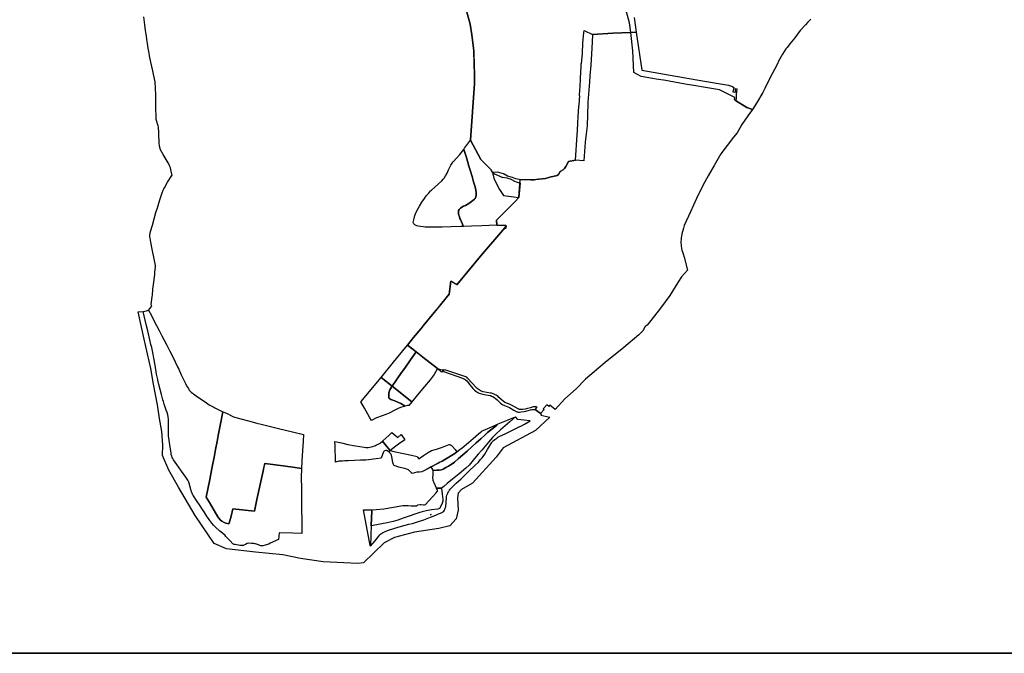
# Model space of a CAD drawing. Header units: metres. Extents: x 578835 to 593571, y 248557 to 255108.
# Tile 5 of 251: x 579613 to 579718, y 249054 to 249121. Entities that reach past the tile are written whole.
import ezdxf

# ---------------------------------------------------------------- set-up
doc = ezdxf.new("R2010")
doc.units = ezdxf.units.M
doc.layers.add('présentation - une seule planche', color=7, linetype='Continuous')

msp = doc.modelspace()

# ---------------------------------------------------------------- linework, layer by layer
at = {"layer": 'présentation - une seule planche'}
for points in [[(580032.17, 249354.95), (579487.34, 249354.95), (579487.34, 249054.38), (580032.17, 249054.38)], [(579668.53, 249079.77), (579667.94, 249080.19), (579668.15, 249080.43), (579668.05, 249080.47), (579667.93, 249080.48), (579667.75, 249080.46), (579667.46, 249080.37), (579667.14, 249080.3), (579666.9, 249080.23), (579666.63, 249080.19), (579666.52, 249080.17), (579666.42, 249080.17), (579666.34, 249080.18), (579666.26, 249080.2), (579666.23, 249080.22), (579665.37, 249080.68), (579664.95, 249080.84), (579664.84, 249080.88), (579664.74, 249080.94), (579664.58, 249081.06), (579664.12, 249081.47), (579664.02, 249081.56), (579663.92, 249081.63), (579663.84, 249081.7), (579663.73, 249081.75), (579663.68, 249081.78), (579663.6, 249081.82), (579663.52, 249081.85), (579663.45, 249081.87), (579663.33, 249081.9), (579663.24, 249081.92), (579662.44, 249082.06), (579662.23, 249082.14), (579662.02, 249082.26), (579661.81, 249082.42), (579661.75, 249082.47), (579660.81, 249083.51), (579660.71, 249083.6), (579660.61, 249083.64), (579660.51, 249083.68), (579658.51, 249084.35), (579658.25, 249084.37), (579658.06, 249084.13), (579657.61, 249084.51), (579656.08, 249085.72), (579655, 249086.57), (579654.44, 249087), (579655.08, 249087.79), (579655.88, 249088.75), (579656.12, 249089.04), (579657.27, 249090.46), (579657.71, 249090.99), (579658.07, 249091.43), (579658.86, 249092.38), (579659.04, 249093.77), (579659.6, 249093.45), (579659.67, 249093.39), (579660.84, 249094.79), (579662.18, 249096.41), (579664.73, 249099.41), (579664.9, 249099.63), (579664.84, 249099.64), (579663.91, 249099.68), (579663.85, 249100.23), (579664.06, 249100.44), (579665.25, 249101.6), (579665.81, 249102.16), (579666.22, 249102.61), (579666.37, 249104.52), (579667.49, 249104.49), (579667.56, 249104.49), (579667.86, 249104.5), (579668.01, 249104.52), (579668.35, 249104.55), (579668.69, 249104.59), (579669.05, 249104.62), (579669.51, 249104.77), (579670.27, 249104.96), (579670.43, 249105.06), (579670.61, 249105.36), (579670.91, 249105.56), (579671.06, 249105.7), (579671.21, 249105.89), (579671.47, 249106.42), (579672.2, 249106.56), (579672.38, 249109.24), (579672.42, 249109.71), (579672.47, 249110.53), (579672.51, 249111.16), (579672.58, 249112.26), (579672.59, 249112.42), (579672.66, 249113.38), (579672.63, 249113.38), (579672.69, 249114.06), (579672.7, 249114.25), (579672.75, 249115.25), (579672.82, 249116.47), (579672.83, 249116.76), (579672.86, 249116.77), (579672.96, 249117.85), (579673, 249118.97), (579673.09, 249120.09), (579673.12, 249120.31), (579674.03, 249119.89), (579676.18, 249120.01), (579678.06, 249120.1), (579678.63, 249120.13), (579679.22, 249116.08), (579682.24, 249115.57), (579685.87, 249114.94), (579688.41, 249114.52), (579688.82, 249114.38), (579688.96, 249114.28), (579688.86, 249113.81), (579689.12, 249113.78), (579689.15, 249114.14), (579689.26, 249114.13), (579689.21, 249113.52), (579689.19, 249113.05), (579689.15, 249112.89), (579690.32, 249112.13), (579690.92, 249111.94), (579690.45, 249111.25), (579689.81, 249110.35), (579689.31, 249109.46), (579688.94, 249108.99), (579687.59, 249107.25), (579686.89, 249106), (579686.26, 249104.9), (579685.72, 249103.95), (579685, 249102.5), (579684.36, 249101.12), (579683.71, 249099.66), (579683.63, 249099.39), (579683.56, 249099.13), (579683.51, 249098.93), (579683.46, 249098.74), (579683.42, 249098.54), (579683.4, 249098.35), (579683.38, 249098.16), (579683.37, 249097.97), (579683.37, 249097.8), (579683.38, 249097.64), (579683.39, 249097.47), (579683.43, 249097.26), (579683.47, 249097.06), (579683.52, 249096.86), (579683.59, 249096.66), (579683.71, 249096.31), (579684.05, 249094.92), (579683.41, 249094.22), (579683.04, 249093.62), (579682.2, 249092.24), (579681.2, 249090.9), (579679.78, 249089.1), (579679.6, 249088.96), (579679.33, 249088.52), (579678.9, 249088.08), (579677.33, 249086.73), (579675.35, 249085.15), (579673.27, 249083.4), (579672.27, 249082.38), (579671.1, 249081.32), (579670.08, 249080.17), (579669.49, 249080.65), (579669.38, 249080.5), (579669.17, 249080.69), (579668.81, 249080.24), (579668.89, 249080.18)], [(579660.41, 249107.71), (579660.47, 249107.83), (579661.12, 249108.68), (579662.2, 249106.66), (579663.26, 249105.6), (579663.43, 249105.27), (579663.58, 249104.67), (579664.04, 249103.73), (579664.11, 249103.58), (579664.25, 249103.36), (579664.61, 249102.83), (579666.22, 249102.61), (579665.81, 249102.16), (579665.25, 249101.6), (579664.06, 249100.44), (579663.85, 249100.23), (579663.91, 249099.68), (579663.1, 249099.64), (579662.31, 249099.62), (579661.22, 249099.58), (579660.37, 249099.56), (579660.04, 249100.28), (579659.99, 249100.39), (579659.94, 249100.56), (579659.85, 249100.85), (579659.84, 249101.05), (579659.86, 249101.24), (579659.91, 249101.35), (579660.04, 249101.48), (579660.19, 249101.6), (579660.37, 249101.69), (579660.58, 249101.79), (579660.92, 249101.98), (579661.09, 249102.1), (579661.22, 249102.19), (579661.36, 249102.3), (579661.52, 249102.44), (579661.6, 249102.53), (579661.68, 249102.68), (579661.72, 249102.87), (579661.72, 249103.03), (579661.71, 249103.16), (579661.68, 249103.39), (579661.59, 249103.75), (579661.44, 249104.29), (579661.28, 249104.83), (579661.1, 249105.42), (579660.95, 249105.93), (579660.79, 249106.48), (579660.64, 249106.97)], [(579660.41, 249107.71), (579660.64, 249106.97), (579660.79, 249106.48), (579660.95, 249105.93), (579661.1, 249105.42), (579661.28, 249104.83), (579661.44, 249104.29), (579661.59, 249103.75), (579661.68, 249103.39), (579661.71, 249103.16), (579661.72, 249103.03), (579661.72, 249102.87), (579661.68, 249102.68), (579661.6, 249102.53), (579661.52, 249102.44), (579661.36, 249102.3), (579661.22, 249102.19), (579661.09, 249102.1), (579660.92, 249101.98), (579660.58, 249101.79), (579660.37, 249101.69), (579660.19, 249101.6), (579660.04, 249101.48), (579659.91, 249101.35), (579659.86, 249101.24), (579659.84, 249101.05), (579659.85, 249100.85), (579659.94, 249100.56), (579659.99, 249100.39), (579660.04, 249100.28), (579660.37, 249099.56), (579660.1, 249099.55), (579659.08, 249099.51), (579658.12, 249099.48), (579657.6, 249099.47), (579657.09, 249099.48), (579656.33, 249099.49), (579656.12, 249099.51), (579655.82, 249099.54), (579655.61, 249099.57), (579655.43, 249099.61), (579655.21, 249099.72), (579655.13, 249099.84), (579655.04, 249099.98), (579655.15, 249100.41), (579655.24, 249100.71), (579655.37, 249101.06), (579655.56, 249101.45), (579655.71, 249101.72), (579655.95, 249102.11), (579656.24, 249102.53), (579656.43, 249102.78), (579656.66, 249103.06), (579656.89, 249103.31), (579657, 249103.41), (579657.69, 249104.02), (579658.07, 249104.4), (579658.23, 249104.56), (579658.31, 249104.66), (579658.46, 249104.91), (579658.63, 249105.19), (579658.8, 249105.56), (579659.04, 249106.04), (579659.19, 249106.27), (579659.29, 249106.4), (579660, 249107.18)], [(579634.93, 249079.95), (579634.68, 249078.65), (579634.44, 249077.44), (579634.32, 249076.8), (579634.15, 249075.94), (579634.03, 249075.3), (579633.76, 249073.94), (579633.54, 249072.77), (579633.17, 249070.91), (579633.5, 249070.35), (579634, 249069.5), (579634.4, 249068.83), (579634.51, 249068.68), (579634.69, 249068.47), (579634.81, 249068.37), (579635.07, 249068.21), (579635.23, 249068.15), (579635.57, 249068.08), (579635.66, 249068.41), (579635.79, 249068.91), (579635.99, 249069.66), (579638.26, 249069.43), (579638.53, 249070.67), (579639.14, 249073.53), (579639.35, 249074.47), (579641.29, 249074.21), (579642.57, 249074.03), (579643.24, 249073.94), (579643.23, 249073.7), (579643.22, 249073.25), (579643.22, 249072.58), (579643.23, 249072.24), (579643.23, 249071.81), (579643.23, 249071.45), (579643.24, 249070.49), (579643.25, 249069.52), (579643.26, 249068.58), (579643.26, 249067.05), (579642.31, 249067.08), (579640.87, 249067.13), (579640.8, 249066.44), (579639.94, 249066.02), (579639.8, 249065.93), (579639.41, 249065.82), (579639.16, 249065.76), (579639.09, 249065.75), (579639.04, 249065.75), (579638.98, 249065.75), (579638.93, 249065.77), (579638.85, 249065.79), (579638.7, 249065.85), (579638.57, 249065.91), (579638.47, 249065.94), (579638.39, 249065.96), (579638.29, 249065.97), (579638.19, 249065.99), (579637.96, 249066), (579637.63, 249066.04), (579637.49, 249066.01), (579637.3, 249065.9), (579637.15, 249065.83), (579637.09, 249065.8), (579637.02, 249065.79), (579636.7, 249065.8), (579636.58, 249065.81), (579636.35, 249065.85), (579636.22, 249065.88), (579636.11, 249065.9), (579636.04, 249065.92), (579635.97, 249065.98), (579635.68, 249066.28), (579635.38, 249066.61), (579635.24, 249066.75), (579635.15, 249066.84), (579634.9, 249067.08), (579634.61, 249067.32), (579634.11, 249067.78), (579633.94, 249067.94), (579633.76, 249068.17), (579633.56, 249068.42), (579633.4, 249068.64), (579633.28, 249068.83), (579632.94, 249069.34), (579632.77, 249069.61), (579632.51, 249070), (579632.15, 249070.55), (579631.83, 249071.03), (579631.76, 249071.13), (579631.71, 249071.23), (579631.67, 249071.32), (579631.65, 249071.36), (579631.55, 249071.72), (579631.36, 249072.38), (579631.32, 249072.5), (579631.3, 249072.55), (579631.22, 249072.71), (579631.15, 249072.82), (579631.02, 249073.01), (579630.55, 249073.66), (579630.06, 249074.36), (579629.72, 249074.85), (579629.62, 249075), (579629.57, 249075.12), (579629.51, 249075.26), (579629.46, 249075.42), (579629.44, 249075.58), (579629.35, 249076.18), (579629.23, 249076.92), (579629.2, 249077.19), (579629.18, 249077.37), (579629.17, 249077.49), (579629.17, 249077.91), (579629.19, 249078.81), (579629.19, 249079.08), (579629.14, 249079.44), (579629.11, 249079.62), (579629.02, 249079.87), (579628.94, 249080.12), (579628.73, 249080.73), (579628.63, 249081.02), (579628.58, 249081.21), (579628.42, 249081.78), (579628.28, 249082.3), (579628.14, 249082.83), (579628.05, 249083.27), (579628.04, 249083.35), (579628, 249083.5), (579627.92, 249083.94), (579627.75, 249084.88), (579627.61, 249085.63), (579627.54, 249086.03), (579627.4, 249086.74), (579627.32, 249087.05), (579627.2, 249087.54), (579626.98, 249088.5), (579626.82, 249089.19), (579626.5, 249090.56), (579626.84, 249090.63), (579626.97, 249090.66), (579627.07, 249090.71), (579627.38, 249090.12), (579627.63, 249089.61), (579627.9, 249089.06), (579628.19, 249088.53), (579628.46, 249087.99), (579628.71, 249087.52), (579628.98, 249086.99), (579629.32, 249086.34), (579629.66, 249085.69), (579629.89, 249085.23), (579630.16, 249084.64), (579630.26, 249084.44), (579630.52, 249083.86), (579630.75, 249083.36), (579630.96, 249082.94), (579631.07, 249082.7), (579631.17, 249082.55), (579631.28, 249082.4), (579631.33, 249082.31), (579631.37, 249082.24), (579631.44, 249082.16), (579631.57, 249082.01), (579631.95, 249081.72), (579632.24, 249081.53), (579633.05, 249080.99), (579633.49, 249080.69), (579633.96, 249080.42), (579634.08, 249080.36)], [(579655.36, 249086.29), (579654.76, 249085.44), (579654.15, 249084.56), (579653.83, 249084.11), (579652.83, 249082.64), (579651.66, 249083.56), (579652.98, 249085.19), (579654.44, 249087)], [(579655.36, 249086.29), (579656.08, 249085.72), (579657.61, 249084.51), (579657.28, 249083.87), (579656.84, 249083.33), (579656.26, 249082.63), (579655.86, 249082.15), (579655.37, 249081.56), (579654.91, 249081), (579652.83, 249082.64), (579653.83, 249084.11), (579654.15, 249084.56), (579654.76, 249085.44)], [(579651.66, 249083.56), (579652.83, 249082.64), (579652.57, 249082.25), (579652.46, 249081.95), (579652.46, 249081.7), (579652.48, 249081.47), (579652.52, 249081.36), (579652.57, 249081.32), (579652.68, 249081.25), (579653.1, 249081.09), (579653.49, 249080.94), (579653.74, 249080.81), (579654.21, 249080.53), (579653.72, 249080.4), (579653.47, 249080.28), (579653.1, 249080.1), (579652.5, 249079.8), (579652.17, 249079.67), (579651.77, 249079.51), (579651.17, 249079.3), (579650.64, 249079.01), (579650.47, 249079.3), (579650.25, 249079.69), (579650.08, 249079.99), (579649.89, 249080.32), (579649.52, 249080.99)], [(579652.83, 249082.64), (579654.91, 249081), (579654.6, 249080.62), (579654.45, 249080.59), (579654.21, 249080.53), (579653.74, 249080.81), (579653.49, 249080.94), (579653.1, 249081.09), (579652.68, 249081.25), (579652.57, 249081.32), (579652.52, 249081.36), (579652.48, 249081.47), (579652.46, 249081.7), (579652.46, 249081.95), (579652.57, 249082.25)], [(579639.14, 249073.53), (579638.53, 249070.67), (579638.26, 249069.43), (579635.99, 249069.66), (579635.79, 249068.91), (579635.66, 249068.41), (579635.57, 249068.08), (579635.23, 249068.15), (579635.07, 249068.21), (579634.81, 249068.37), (579634.69, 249068.47), (579634.51, 249068.68), (579634.4, 249068.83), (579634, 249069.5), (579633.5, 249070.35), (579633.17, 249070.91), (579633.54, 249072.77), (579633.76, 249073.94), (579634.03, 249075.3), (579634.15, 249075.94), (579634.32, 249076.8), (579634.44, 249077.44), (579634.68, 249078.65), (579634.93, 249079.95), (579635.3, 249079.78), (579636.05, 249079.42), (579636.42, 249079.29), (579636.83, 249079.18), (579637.65, 249078.97), (579638.53, 249078.75), (579639.13, 249078.6), (579640.82, 249078.17), (579642.29, 249077.81), (579643.44, 249077.53), (579643.4, 249076.82), (579643.34, 249075.81), (579643.28, 249074.76), (579643.24, 249073.94), (579642.57, 249074.03), (579641.29, 249074.21), (579639.35, 249074.47), (579639.28, 249074.24)], [(579664.03, 249078.65), (579663.81, 249078.46), (579663.24, 249078), (579662.91, 249077.74), (579662.65, 249077.51), (579662.19, 249077.09), (579661.72, 249076.67), (579661.24, 249076.22), (579660.75, 249075.77), (579660.31, 249075.37), (579659.86, 249074.98), (579659.42, 249074.62), (579659.17, 249074.43), (579658.99, 249074.31), (579658.77, 249074.18), (579658.52, 249074.03), (579658.23, 249073.87), (579658.06, 249073.81), (579657.79, 249073.76), (579657.55, 249073.75), (579657.18, 249073.73), (579657.18, 249073.76), (579656.96, 249074.12), (579657.62, 249074.47), (579657.69, 249074.52), (579657.81, 249074.57), (579658.12, 249074.73), (579658.63, 249075.03), (579659.09, 249075.31), (579659.47, 249075.54), (579659.67, 249075.69), (579660, 249075.94), (579660.22, 249076.12), (579660.89, 249076.69), (579661.38, 249077.11), (579661.95, 249077.6), (579662.16, 249077.78), (579662.28, 249077.87), (579662.36, 249077.93), (579662.44, 249077.97), (579662.7, 249078.08), (579663.45, 249078.4)], [(579657.18, 249073.73), (579657.55, 249073.75), (579657.79, 249073.76), (579658.06, 249073.81), (579658.23, 249073.87), (579658.52, 249074.03), (579658.77, 249074.18), (579658.99, 249074.31), (579659.17, 249074.43), (579659.42, 249074.62), (579659.86, 249074.98), (579660.31, 249075.37), (579660.75, 249075.77), (579661.24, 249076.22), (579661.72, 249076.67), (579662.19, 249077.09), (579662.65, 249077.51), (579662.91, 249077.74), (579663.24, 249078), (579663.81, 249078.46), (579664.03, 249078.65), (579664.58, 249078.88), (579665.09, 249079.1), (579665.88, 249079.42), (579665.26, 249078.87), (579664.77, 249078.45), (579664.28, 249078.02), (579663.84, 249077.62), (579663.6, 249077.4), (579663.43, 249077.23), (579663.01, 249076.73), (579662.66, 249076.31), (579662.3, 249075.89), (579661.93, 249075.47), (579661.53, 249075), (579660.96, 249074.3), (579660.62, 249073.97), (579659.91, 249073.38), (579659.22, 249072.82), (579658.64, 249072.35), (579658.28, 249072.05), (579658.03, 249071.86), (579657.52, 249071.87), (579657.27, 249072.41), (579657.19, 249072.57), (579657.17, 249072.67), (579657.15, 249072.77), (579657.14, 249072.91), (579657.14, 249072.98), (579657.16, 249073.24)], [(579651.8, 249076.82), (579651.85, 249076.86), (579652.49, 249077.44), (579652.79, 249077.76), (579653.41, 249077.21), (579653.77, 249077.52), (579654.16, 249076.99), (579653.51, 249076.5), (579652.62, 249075.83), (579652.22, 249076.3)], [(579651.8, 249076.82), (579652.22, 249076.3), (579652.62, 249075.83), (579652.46, 249075.7), (579652.31, 249075.82), (579652.27, 249075.84), (579652.21, 249075.85), (579652.14, 249075.83), (579651.99, 249075.77), (579651.94, 249075.74), (579651.91, 249075.7), (579651.67, 249075.02), (579651.15, 249074.95), (579650.31, 249074.86), (579650.05, 249074.83), (579649.84, 249074.82), (579649.47, 249074.81), (579648.84, 249074.79), (579648.16, 249074.76), (579647.81, 249074.75), (579647.56, 249074.73), (579647.4, 249074.72), (579647.2, 249074.7), (579646.84, 249074.62), (579646.82, 249075.36), (579646.82, 249075.36), (579646.82, 249075.36), (579646.82, 249075.36), (579646.82, 249075.36), (579646.82, 249075.36), (579646.82, 249075.36), (579646.82, 249075.36), (579646.82, 249075.36), (579646.82, 249075.36), (579646.81, 249075.71), (579646.79, 249076.32), (579646.78, 249076.8), (579647.46, 249076.64), (579648.13, 249076.49), (579648.96, 249076.33), (579649.87, 249076.18), (579650.03, 249076.16), (579650.14, 249076.15), (579650.3, 249076.17), (579650.45, 249076.19), (579650.62, 249076.22), (579650.79, 249076.27), (579650.95, 249076.33), (579651.06, 249076.38), (579651.18, 249076.45), (579651.35, 249076.52), (579651.48, 249076.6), (579651.59, 249076.67)], [(579652.46, 249075.7), (579652.62, 249075.83), (579653, 249075.74), (579654.01, 249075.52), (579654.87, 249075.35), (579655.46, 249075.22), (579655.52, 249075.15), (579655.64, 249074.96), (579655.79, 249075.08), (579656.15, 249075.3), (579656.58, 249075.58), (579656.98, 249075.85), (579657.51, 249075.99), (579657.93, 249076.11), (579658.32, 249076.26), (579658.85, 249076.47), (579658.92, 249076.47), (579658.97, 249076.46), (579659.04, 249076.42), (579659.11, 249076.36), (579659.2, 249076.27), (579659.49, 249075.94), (579659.67, 249075.69), (579659.47, 249075.54), (579659.09, 249075.31), (579658.63, 249075.03), (579658.12, 249074.73), (579657.81, 249074.57), (579657.69, 249074.52), (579657.62, 249074.47), (579656.96, 249074.12), (579656.52, 249073.87), (579656.32, 249073.76), (579655.96, 249073.57), (579655.72, 249073.56), (579655.44, 249073.55), (579654.95, 249073.42), (579654.91, 249073.44), (579654.54, 249073.8), (579654.46, 249073.85), (579654.29, 249073.89), (579653.53, 249074.09), (579653.13, 249074.22), (579653.04, 249074.26), (579652.99, 249074.28), (579652.96, 249074.36), (579652.91, 249074.56), (579652.78, 249075.18), (579652.75, 249075.36), (579652.69, 249075.48)], [(579658.03, 249071.86), (579658.11, 249071.21), (579658.18, 249070.67), (579658.18, 249070.48), (579658.07, 249070.18), (579657.85, 249069.71), (579657.64, 249069.65), (579656.97, 249069.56), (579656.42, 249069.45), (579656.01, 249069.35), (579655.75, 249069.29), (579655.33, 249069.14), (579654.62, 249068.9), (579653.99, 249068.67), (579653.43, 249068.47), (579652.92, 249068.32), (579652.3, 249068.19), (579651.75, 249068.08), (579651.2, 249067.98), (579650.61, 249067.87), (579650.63, 249068.74), (579650.66, 249069.36), (579650.66, 249069.56), (579651.14, 249069.6), (579651.93, 249069.68), (579652.98, 249069.84), (579653.95, 249070.01), (579654.06, 249070.02), (579654.52, 249070.02), (579654.84, 249070), (579655.43, 249069.97), (579655.55, 249070.1), (579655.8, 249070.14), (579655.91, 249070.13), (579656.13, 249070.09), (579656.24, 249070.09), (579656.35, 249070.14), (579656.71, 249070.53), (579657.13, 249070.98), (579657.44, 249071.32), (579657.62, 249071.53), (579657.63, 249071.61), (579657.52, 249071.87)], [(579650.61, 249067.87), (579650.57, 249066.88), (579650.52, 249065.71), (579650.51, 249065.79), (579649.78, 249069.58), (579650.66, 249069.56), (579650.66, 249069.36), (579650.63, 249068.74)]]:
    msp.add_lwpolyline(points, close=True, dxfattribs=at)
at = {"layer": 'présentation - une seule planche', "ltscale": 0.4}
msp.add_lwpolyline([(579487.34, 249354.95), (580032.17, 249354.95), (580032.17, 249054.38), (579487.34, 249054.38)], close=True, dxfattribs=at)
at = {"layer": 'présentation - une seule planche'}
for points in [[(579660.04, 249124.71), (579661.09, 249120.97), (579661.27, 249119.84), (579661.46, 249118.15), (579661.46, 249118.12), (579661.47, 249117.91), (579661.53, 249115.57), (579661.54, 249114.8), (579661.54, 249114.69), (579661.12, 249108.68), (579662.2, 249106.66), (579663.26, 249105.6), (579663.43, 249105.27), (579663.66, 249105.12), (579663.91, 249105.02), (579664.3, 249104.85), (579664.44, 249104.79), (579664.51, 249104.77), (579664.96, 249104.69), (579665.07, 249104.67), (579665.17, 249104.63), (579665.29, 249104.58), (579665.43, 249104.51), (579665.76, 249104.35), (579665.93, 249104.28), (579666.17, 249104.21), (579666.35, 249104.17), (579666.22, 249102.61), (579665.81, 249102.16), (579665.25, 249101.6), (579664.06, 249100.44), (579663.85, 249100.23), (579663.91, 249099.68), (579664.84, 249099.64), (579664.9, 249099.63), (579664.83, 249099.32), (579664.73, 249099.41), (579662.18, 249096.41), (579660.84, 249094.79), (579659.67, 249093.39), (579659.04, 249093.77), (579658.86, 249092.38), (579658.07, 249091.43), (579657.27, 249090.46), (579656.12, 249089.04), (579655.88, 249088.75), (579655.08, 249087.79), (579654.44, 249087), (579655.36, 249086.29), (579656.08, 249085.72), (579657.61, 249084.51), (579657.95, 249084.43), (579658.25, 249084.37), (579658.25, 249084.21), (579660.28, 249083.5), (579660.42, 249083.44), (579660.53, 249083.37), (579660.59, 249083.32), (579660.72, 249083.2), (579660.87, 249083.03), (579661.02, 249082.84), (579661.25, 249082.53), (579661.36, 249082.4), (579661.55, 249082.22), (579661.67, 249082.13), (579661.9, 249081.98), (579661.97, 249081.93), (579662.04, 249081.91), (579662.28, 249081.84), (579662.73, 249081.75), (579663.22, 249081.65), (579663.34, 249081.61), (579663.48, 249081.55), (579663.61, 249081.47), (579663.73, 249081.38), (579663.93, 249081.2), (579664.3, 249080.85), (579664.44, 249080.74), (579664.52, 249080.69), (579664.62, 249080.64), (579664.72, 249080.59), (579664.89, 249080.53), (579665.23, 249080.39), (579665.7, 249080.12), (579666.02, 249079.95), (579666.09, 249079.92), (579666.19, 249079.91), (579666.31, 249079.91), (579666.46, 249079.92), (579666.77, 249079.96), (579666.97, 249080.01), (579667.45, 249080.14), (579667.61, 249080.19), (579667.73, 249080.2), (579667.82, 249080.2), (579667.91, 249080.19), (579667.94, 249080.19), (579668.48, 249079.8), (579668.53, 249079.77), (579668.57, 249079.68), (579668.55, 249079.58), (579669.5, 249079.38), (579667.99, 249077.96), (579664.58, 249076.13), (579663.84, 249075.15), (579661.33, 249072.4), (579660.16, 249071.73), (579659.82, 249071.33), (579659.74, 249070.83), (579659.79, 249069.53), (579659.61, 249068.62), (579658.91, 249067.88), (579657.77, 249067.59), (579655.2, 249067.19), (579653.06, 249066.62), (579651.99, 249066.07), (579649.79, 249063.96), (579649.18, 249063.9), (579645.54, 249064.07), (579643.15, 249064.4), (579641.25, 249064.81), (579638.36, 249065.1), (579635.32, 249065.42), (579634.01, 249065.99), (579633.34, 249066.98), (579632.01, 249068.95), (579630.23, 249071.95), (579629.22, 249073.75), (579628.53, 249075.3), (579628.57, 249076.45), (579628.46, 249077.84), (579628.23, 249079.23), (579628, 249080.69), (579627.6, 249082.88), (579627.32, 249084.51), (579626.6, 249087.62), (579625.96, 249090.51), (579626.5, 249090.56), (579626.84, 249090.63), (579626.97, 249090.66), (579627.07, 249090.71), (579627.41, 249091.13), (579627.34, 249091.27), (579627.45, 249092.14), (579627.47, 249092.3), (579627.53, 249092.91), (579627.59, 249093.41), (579627.65, 249093.9), (579627.72, 249094.51), (579627.74, 249094.68), (579627.81, 249095.28), (579627.81, 249095.41), (579627.66, 249096.12), (579627.44, 249097.15), (579627.29, 249097.88), (579627.22, 249098.3), (579627.21, 249098.46), (579627.21, 249098.68), (579627.27, 249099.03), (579627.47, 249099.71), (579627.66, 249100.37), (579627.85, 249101.03), (579628.03, 249101.64), (579628.16, 249102.03), (579628.3, 249102.49), (579628.52, 249103.11), (579628.62, 249103.38), (579628.69, 249103.54), (579628.75, 249103.65), (579629.08, 249104.23), (579629.53, 249104.95), (579629.55, 249104.96), (579629.46, 249105.42), (579629.37, 249105.77), (579629.33, 249105.9), (579629.21, 249106.18), (579629.03, 249106.48), (579628.62, 249107.18), (579628.31, 249107.73), (579628.28, 249107.8), (579628.22, 249108.04), (579628.21, 249108.15), (579628.2, 249108.29), (579628.14, 249109.48), (579628.11, 249110.07), (579628.08, 249110.2), (579627.88, 249110.88), (579627.86, 249111.31), (579627.85, 249111.93), (579627.82, 249113.26), (579627.79, 249114.41), (579627.78, 249114.6), (579627.77, 249114.73), (579627.75, 249114.85), (579627.58, 249115.67), (579627.5, 249116.04), (579627.31, 249116.93), (579627.17, 249117.6), (579627.12, 249117.89), (579627.03, 249118.44), (579626.95, 249118.92), (579626.88, 249119.36), (579626.83, 249119.73), (579626.75, 249120.31), (579626.68, 249120.89), (579626.58, 249121.74)], [(579678.41, 249121.66), (579678.63, 249120.13), (579678.06, 249120.1), (579676.18, 249120.01), (579674.03, 249119.89), (579673.99, 249119.07), (579673.91, 249117.84), (579673.84, 249116.64), (579673.74, 249115.49), (579673.69, 249114.81), (579673.52, 249112.71), (579673.51, 249112.58), (579673.46, 249110.22), (579673.33, 249109.35), (579673.25, 249108.49), (579673.09, 249106.49), (579672.2, 249106.56), (579671.47, 249106.42), (579671.21, 249105.89), (579671.06, 249105.7), (579670.91, 249105.56), (579670.61, 249105.36), (579670.43, 249105.06), (579670.27, 249104.96), (579669.51, 249104.77), (579669.05, 249104.62), (579668.69, 249104.59), (579668.35, 249104.55), (579667.86, 249104.5), (579667.56, 249104.49), (579667.49, 249104.49), (579666.25, 249104.52), (579665.9, 249104.58), (579665.54, 249104.75), (579665.02, 249104.88), (579664.61, 249105.11), (579664.36, 249105.21), (579663.95, 249105.31), (579663.43, 249105.27), (579663.26, 249105.6), (579662.23, 249106.62), (579662.2, 249106.66), (579661.12, 249108.68), (579661.54, 249114.69), (579661.54, 249114.8), (579661.53, 249115.57), (579661.46, 249118.12), (579661.46, 249118.15), (579661.27, 249119.84), (579661.09, 249120.97), (579660.04, 249124.71)], [(579697.12, 249121.51), (579696.79, 249121.18), (579696.53, 249120.9), (579695.99, 249120.28), (579695.41, 249119.53), (579694.88, 249118.87), (579694.6, 249118.51), (579694.47, 249118.34), (579694.28, 249118.09), (579694.12, 249117.8), (579693.7, 249117.04), (579693.58, 249116.77), (579693.03, 249115.7), (579692.36, 249114.4), (579692.23, 249114.14), (579692.02, 249113.75), (579691.37, 249112.6), (579690.92, 249111.94), (579690.32, 249112.13), (579689.15, 249112.89), (579689.03, 249112.95), (579689.06, 249113.21), (579688.01, 249113.74), (579687.43, 249114.02), (579685.76, 249114.29), (579684.95, 249114.43), (579683.81, 249114.63), (579682.11, 249114.92), (579681.76, 249114.99), (579680.76, 249115.16), (579680.36, 249115.23), (579679.15, 249115.44), (579678.4, 249115.85), (579678.29, 249118.15), (579678.06, 249120.1), (579677.94, 249121.11), (579677.44, 249122.9)]]:
    msp.add_lwpolyline(points, dxfattribs=at)
at = {"layer": 'présentation - une seule planche', "flags": 128}
msp.add_lwpolyline([(579678.06, 249120.1), (579678.21, 249120.11), (579678.63, 249120.13)], dxfattribs=at)
for points in [[(579658.71, 249071.33), (579658.8, 249071.49), (579658.86, 249071.58), (579658.9, 249071.66), (579658.97, 249071.74), (579659.07, 249071.85), (579659.2, 249071.99), (579659.61, 249072.4), (579660.11, 249072.86), (579660.58, 249073.31), (579660.85, 249073.58), (579660.92, 249073.64), (579661.56, 249074.24), (579661.94, 249074.62), (579662.04, 249074.72), (579662.18, 249074.88), (579662.35, 249075.07), (579662.46, 249075.22), (579662.62, 249075.45), (579662.92, 249075.94), (579663.23, 249076.49), (579663.35, 249076.69), (579663.4, 249076.77), (579663.46, 249076.84), (579663.53, 249076.9), (579663.67, 249077.01), (579663.88, 249077.15), (579664, 249077.24), (579664.22, 249077.36), (579664.45, 249077.46), (579664.85, 249077.66), (579665.63, 249078.04), (579666.25, 249078.34), (579666.5, 249078.47), (579666.83, 249078.64), (579667.23, 249078.87), (579667.42, 249078.99), (579666.75, 249079.06), (579666.1, 249079.13), (579665.88, 249079.42), (579665.26, 249078.87), (579664.77, 249078.45), (579664.28, 249078.02), (579663.84, 249077.62), (579663.6, 249077.4), (579663.43, 249077.23), (579663.01, 249076.73), (579662.66, 249076.31), (579662.3, 249075.89), (579661.93, 249075.47), (579661.53, 249075), (579660.96, 249074.3), (579660.62, 249073.97), (579659.91, 249073.38), (579659.22, 249072.82), (579658.64, 249072.35), (579658.28, 249072.05), (579658.03, 249071.86), (579658.11, 249071.21), (579658.18, 249070.67), (579658.18, 249070.48), (579658.07, 249070.18), (579657.85, 249069.71), (579657.64, 249069.65), (579656.97, 249069.56), (579656.42, 249069.45), (579656.01, 249069.35), (579655.75, 249069.29), (579655.33, 249069.14), (579654.62, 249068.9), (579653.99, 249068.67), (579653.43, 249068.47), (579652.92, 249068.32), (579652.3, 249068.19), (579651.75, 249068.08), (579651.2, 249067.98), (579650.61, 249067.87), (579650.57, 249066.88), (579650.52, 249065.71), (579650.98, 249066.26), (579651.42, 249066.79), (579651.54, 249066.93), (579651.63, 249067.01), (579651.71, 249067.07), (579651.81, 249067.12), (579651.95, 249067.19), (579652.34, 249067.37), (579652.53, 249067.44), (579652.89, 249067.56), (579653.1, 249067.62), (579653.83, 249067.82), (579654.6, 249068.03), (579654.98, 249068.13), (579655.51, 249068.29), (579656.16, 249068.51), (579656.87, 249068.78), (579657.45, 249069.01), (579657.73, 249069.13), (579657.93, 249069.22), (579658.09, 249069.29), (579658.18, 249069.35), (579658.28, 249069.44), (579658.35, 249069.52), (579658.41, 249069.63), (579658.45, 249069.73), (579658.49, 249069.87), (579658.51, 249070), (579658.53, 249070.31), (579658.56, 249070.91), (579658.58, 249070.99), (579658.62, 249071.11), (579658.65, 249071.2)], [(579656.94, 249069.08), (579656.88, 249069.03), (579656.86, 249069.06)]]:
    msp.add_lwpolyline(points, close=True, dxfattribs=at)

doc.saveas('drawing.dxf')
